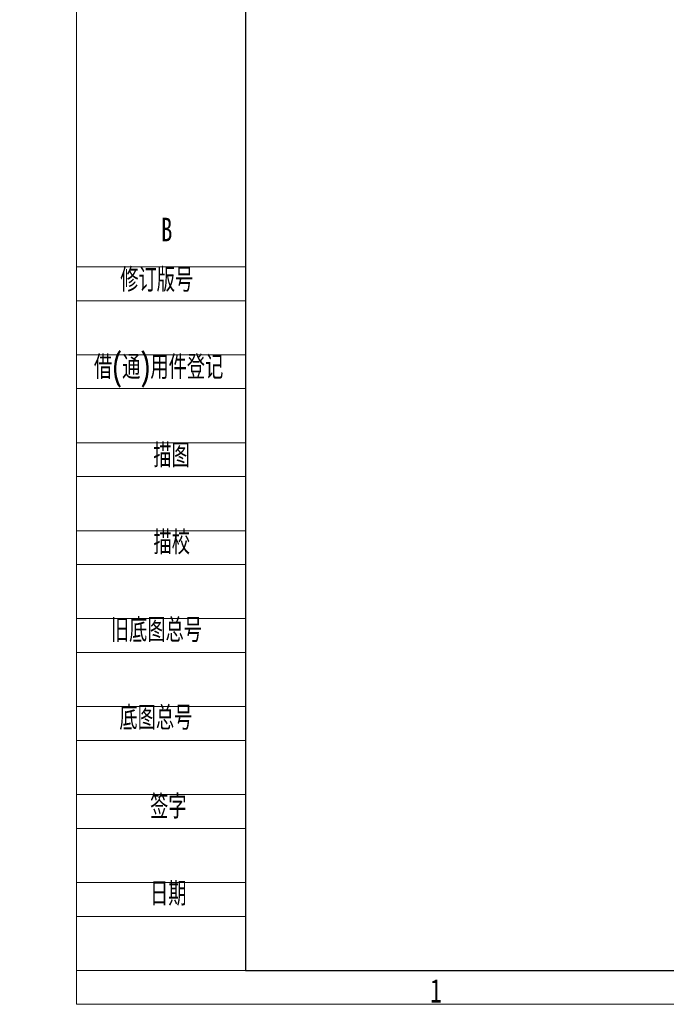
# Model space of a CAD drawing. Header units: millimetres. Extents: x -8 to 661, y 0 to 297.
# Tile 1 of 19: x -8 to 87, y 0 to 146. Entities that reach past the tile are written whole.
import ezdxf

# ---------------------------------------------------------------- set-up
doc = ezdxf.new("R2010")
doc.units = ezdxf.units.MM
doc.styles.add('SLDTEXTSTYLE0', font='TXT', dxfattribs={"width": 0.7, "bigfont": 'bigfont'})
doc.styles.add('SLDTEXTSTYLE1', font='TXT', dxfattribs={"width": 0.7})

msp = doc.modelspace()

# ---------------------------------------------------------------- linework, layer by layer
at = {"color": 1, "linetype": 'Continuous', "lineweight": 18}
for p, q in [((0, 297), (0, 0)), ((0, 0), (420, 0))]:
    msp.add_line(p, q, dxfattribs=at)
at = {"color": 190, "linetype": 'Continuous', "lineweight": 25}
for p, q in [((25, 292), (25, 5)), ((25, 5), (415, 5))]:
    msp.add_line(p, q, dxfattribs=at)
at = {"color": 2, "linetype": 'Continuous', "lineweight": 18}
for p, q in [((0, 109), (25, 109)), ((0, 104), (25, 104)), ((0, 96), (25, 96)), ((0, 91), (25, 91)), ((0, 83), (25, 83)), ((0, 78), (25, 78)), ((0, 70), (25, 70)), ((0, 65), (25, 65)), ((0, 57), (25, 57)), ((0, 52), (25, 52)), ((0, 44), (25, 44)), ((0, 39), (25, 39)), ((0, 31), (25, 31)), ((0, 26), (25, 26)), ((0, 18), (25, 18)), ((0, 13), (25, 13)), ((25, 5), (0, 5))]:
    msp.add_line(p, q, dxfattribs=at)

# ---------------------------------------------------------------- texts
at = {"color": 5, "linetype": 'Continuous', "lineweight": 18, "char_height": 3.5, "attachment_point": 2, "style": 'SLDTEXTSTYLE1'}
for s, insert in [('B', (13.343, 116.262)), ('1', (53.118, 3.762))]:
    msp.add_mtext(s, dxfattribs=dict(at, insert=insert))
at = {"color": 2, "linetype": 'Continuous', "lineweight": 18, "char_height": 3.5, "style": 'SLDTEXTSTYLE0'}
for s, insert, attachment_point in [('\\M+18F43订\\M+194C5\\M+18D86', (6.476, 108.811), 1), ('\\M+18ED8(\\M+192CA)\\M+19770\\M+18C8F\\M+1936F记', (2.593, 95.912), 1), ('\\M+19560图', (14.068, 82.856), 2), ('\\M+19560\\M+18D5A', (14.079, 70.006), 2), ('\\M+18B8C\\M+192EA图总\\M+18D86', (5.089, 57.048), 1), ('\\M+192EA图总\\M+18D86', (6.353, 44.073), 1), ('签\\M+18E9A', (13.585, 30.944), 2), ('\\M+193FA\\M+18AFA', (13.568, 18.082), 2)]:
    msp.add_mtext(s, dxfattribs=dict(at, insert=insert, attachment_point=attachment_point))

doc.saveas('drawing.dxf')
